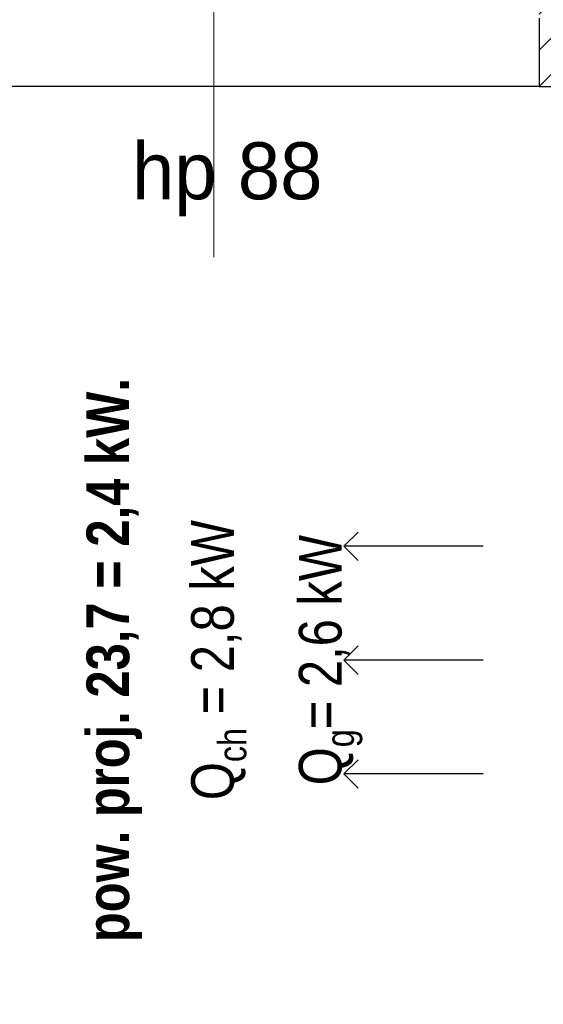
# Model space of a CAD drawing. Header units: millimetres. Extents: x -140780 to 266886, y -104422 to 233759.
# Tile 75 of 104: x 210920 to 211839, y 119533 to 121263. Entities that reach past the tile are written whole.
import ezdxf
from ezdxf.enums import TextEntityAlignment as Align

# ---------------------------------------------------------------- set-up
doc = ezdxf.new("R2010")
doc.units = ezdxf.units.MM
doc.header["$MEASUREMENT"] = 0
for name, color, linetype in [('KR_INW', 7, 'Continuous'), ('NAPIS_SODON', 7, 'Continuous'), ('Okna ArchiCADa', 7, 'Continuous'), ('PRZEBUDOWA_KLIMATYZACJA', 7, 'Continuous'), ('Znaczniki okien ArchiCADa', 7, 'Continuous')]:
    doc.layers.add(name, color=color, linetype=linetype)
for name, color, linetype, lineweight in [('KR_INW_Nr_pióra__101', 252, 'Continuous', 5), ('KR_INW_Nr_pióra__27', 7, 'Continuous', 25), ('NAPIS_SODON_Nr_pióra__121', 255, 'Continuous', 0), ('Okna ArchiCADa_Nr_pióra__27', 7, 'Continuous', 25), ('PRZEBUDOWA_KLIMATYZACJA_Nr_pióra__1', 7, 'Continuous', 13), ('PRZEBUDOWA_KLIMATYZACJA_Nr_pióra__10', 134, 'Continuous', 30), ('STREFA_NOWE_POM_Nr_pióra__121', 255, 'Continuous', 0), ('Znaczniki okien ArchiCADa_Nr_pióra__7', 7, 'Continuous', 13)]:
    doc.layers.add(name, color=color, linetype=linetype, lineweight=lineweight)
for name, color, linetype, lineweight, true_color in [('Okna ArchiCADa_Nr_pióra__61', 7, 'Continuous', 13, 0x6a6a6a), ('Okna ArchiCADa_Nr_pióra__64', 7, 'Continuous', 13, 0x41c341), ('Znaczniki okien ArchiCADa_Nr_pióra__20', 7, 'Continuous', 13, 0xb00000), ('Znaczniki okien ArchiCADa_Nr_pióra__44', 7, 'Continuous', 13, 0x029e21)]:
    doc.layers.add(name, color=color, linetype=linetype, lineweight=lineweight, true_color=true_color)
doc.styles.add('GENERATED_STYLE_1', font='txt')
doc.styles.add('GENERATED_STYLE_2', font='txt')

# ---------------------------------------------------------------- blocks, each defined once
blk = doc.blocks.new('Strop_2', base_point=(188316, 115154.1))
at = {"layer": 'NAPIS_SODON_Nr_pióra__121', "linetype": 'Continuous', "flags": 128}
blk.add_lwpolyline([(188316, 115154.1), (204667.3, 115154.1), (205241.5, 115154.1), (205242.2, 115154.1), (205242.2, 115394.1), (205241.5, 115154.1), (205174.5, 117823.2), (205315.4, 117824.8), (205315.4, 121145.6), (224463.2, 121145.6)], dxfattribs=at)
blk = doc.blocks.new('Okno dwuskrzydłowe 19_3')
at = {"layer": 'Okna ArchiCADa_Nr_pióra__64', "linetype": 'Continuous'}
for p, q in [((-571.3, 230), (571.3, 230)), ((-546.3, 25), (-496.3, 25)), ((-546.3, -25), (-546.3, 25)), ((-496.3, 25), (-50, 25)), ((-496.3, 25), (-496.3, -25)), ((-496.3, 25), (-50, 25)), ((-50, -25), (-50, 25)), ((-50, 25), (0, 25)), ((0, 25), (0, -25)), ((0, 25), (50, 25)), ((0, -25), (0, 25)), ((50, 25), (496.3, 25)), ((50, 25), (50, -25)), ((50, 25), (496.3, 25)), ((496.3, -25), (496.3, 25)), ((496.3, 25), (546.3, 25)), ((546.3, 25), (546.3, -25)), ((-571.3, 0), (-546.3, 0)), ((-571.3, -50), (-571.3, 0)), ((-546.3, 0), (-546.3, -25)), ((-496.3, 0), (-50, 0)), ((50, 0), (496.3, 0)), ((546.3, -25), (546.3, 0)), ((546.3, 0), (571.3, 0)), ((571.3, -50), (571.3, 0)), ((-546.3, -25), (-521.3, -25)), ((-496.3, -25), (-546.3, -25)), ((-521.3, -25), (-521.3, -50)), ((-50, -25), (-496.3, -25)), ((0, -25), (-50, -25)), ((50, -25), (0, -25)), ((496.3, -25), (50, -25)), ((546.3, -25), (496.3, -25)), ((521.3, -50), (521.3, -25)), ((521.3, -25), (546.3, -25)), ((-521.3, -50), (-571.3, -50)), ((-521.3, -50), (-571.3, -50)), ((0, -50), (-521.3, -50)), ((521.3, -50), (0, -50)), ((571.3, -50), (521.3, -50)), ((521.3, -50), (571.3, -50)), ((-521.3, -300), (521.3, -300)), ((-521.3, -300), (-521.3, -330)), ((521.3, -330), (521.3, -300)), ((-521.3, -330), (521.3, -330))]:
    blk.add_line(p, q, dxfattribs=at)
blk = doc.blocks.new('Znacznik O 19')
at = {"layer": 'Znaczniki okien ArchiCADa_Nr_pióra__20', "linetype": 'Continuous'}
blk.add_line((0, 350), (0, -830), dxfattribs=at)
at = {"layer": 'Znaczniki okien ArchiCADa_Nr_pióra__44', "linetype": 'Continuous'}
for start, end in [(0, 180), (180, 0)]:
    blk.add_arc((0, 500), 150, start, end, dxfattribs=at)
at = {"layer": 'Znaczniki okien ArchiCADa_Nr_pióra__7', "style": 'GENERATED_STYLE_1'}
for tag, p in [('AC_MarkerText_2', (-17.6, 138.6)), ('AC_MarkerText_3', (182.4, 138.7))]:
    blk.add_attdef(tag, text='', height=100, rotation=90, dxfattribs=at).set_placement(p, align=Align.BOTTOM_LEFT)
for tag, p in [('AC_WIDO_ID', (-109.2, 448.3)), ('AC_MarkerText_4', (-144, -758))]:
    blk.add_attdef(tag, text='', height=100, dxfattribs=at).set_placement(p, align=Align.BOTTOM_LEFT)
blk = doc.blocks.new('Wnęka sklepiona płasko 19_4')
at = {"layer": 'Okna ArchiCADa_Nr_pióra__27', "linetype": 'Continuous'}
for p, q in [((1281.3, 250), (-1281.3, 250)), ((1281.3, 130), (1281.3, 250))]:
    blk.add_line(p, q, dxfattribs=at)
at = {"layer": 'Okna ArchiCADa_Nr_pióra__61', "linetype": 'Continuous'}
blk.add_line((-1281.3, 250), (1281.3, 250), dxfattribs=at)
blk = doc.blocks.new('Ściana_1', base_point=(179075.1, 121675.6))
at = {"layer": 'KR_INW_Nr_pióra__101', "linetype": 'Continuous'}
h = blk.add_hatch(dxfattribs=at)
h.set_pattern_fill('Cegła_licówka', color=256, style=0, pattern_type=2)
h.set_pattern_definition([(45, (0, 0), (-31.819804, 31.819804), [])])
h.paths.add_polyline_path([(211832.2, 121525.6), (211832.2, 121425.6), (211832.2, 121375.6), (211832.2, 121145.6), (213378.3, 121145.6), (213378.3, 121375.6), (213378.3, 121425.6), (213378.3, 121525.6)])
at = {"layer": 'KR_INW_Nr_pióra__27', "linetype": 'Continuous', "flags": 128}
blk.add_lwpolyline([(211832.2, 121145.6), (213378.3, 121145.6)], dxfattribs=at)
at = {"layer": 'Okna ArchiCADa', "color": 251, "linetype": 'Continuous', "lineweight": 13, "true_color": 0x6a6a6a, "xscale": -1, "zscale": 1000, "rotation": 180}
blk.add_blockref('Wnęka sklepiona płasko 19_4', (210550.9, 121395.6), dxfattribs=at)
at = {"layer": 'Okna ArchiCADa_Nr_pióra__64', "linetype": 'Continuous', "xscale": -1, "zscale": 1000, "rotation": 180}
blk.add_blockref('Okno dwuskrzydłowe 19_3', (211260.8, 121375.6), dxfattribs=at)
at = {"layer": 'Znaczniki okien ArchiCADa', "color": 14, "lineweight": 13, "true_color": 0xb00000}
ref = blk.add_blockref('Znacznik O 19', (211260.8, 121675.6), dxfattribs=at)
ref.add_attrib('AC_MarkerText_2', '114', dxfattribs={"layer": 'Znaczniki okien ArchiCADa_Nr_pióra__7', "color": 7, "height": 100, "rotation": 90, "style": 'GENERATED_STYLE_1'}).set_placement((211243.2, 121816), align=Align.BOTTOM_LEFT)
ref.add_attrib('AC_MarkerText_3', '150', dxfattribs={"layer": 'Znaczniki okien ArchiCADa_Nr_pióra__7', "color": 7, "height": 100, "rotation": 90, "style": 'GENERATED_STYLE_1'}).set_placement((211443.2, 121814.3), align=Align.BOTTOM_LEFT)
ref.add_attrib('AC_MarkerText_4', 'hp 88', dxfattribs={"layer": 'Znaczniki okien ArchiCADa_Nr_pióra__7', "color": 7, "height": 100, "style": 'GENERATED_STYLE_1'}).set_placement((211116.8, 120917.6), align=Align.BOTTOM_LEFT)
ref.add_attrib('AC_WIDO_ID', 'On1', dxfattribs={"layer": 'Znaczniki okien ArchiCADa_Nr_pióra__7', "color": 7, "height": 100, "style": 'GENERATED_STYLE_1'}).set_placement((211151.7, 122123.9), align=Align.BOTTOM_LEFT)
blk = doc.blocks.new('Linia_10', base_point=(211733.7, 120338))
at = {"layer": 'PRZEBUDOWA_KLIMATYZACJA_Nr_pióra__10', "linetype": 'Continuous'}
for p, q in [((211489.1, 120338), (211514.1, 120363)), ((211733.7, 120338), (211489.1, 120338)), ((211489.1, 120338), (211514.1, 120313))]:
    blk.add_line(p, q, dxfattribs=at)
blk = doc.blocks.new('Linia_11', base_point=(211733.7, 120138))
at = {"layer": 'PRZEBUDOWA_KLIMATYZACJA_Nr_pióra__10', "linetype": 'Continuous'}
for p, q in [((211489.1, 120138), (211514.1, 120163)), ((211733.7, 120138), (211489.1, 120138)), ((211489.1, 120138), (211514.1, 120113))]:
    blk.add_line(p, q, dxfattribs=at)
blk = doc.blocks.new('Linia_12', base_point=(211733.7, 119938))
at = {"layer": 'PRZEBUDOWA_KLIMATYZACJA_Nr_pióra__10', "linetype": 'Continuous'}
for p, q in [((211489.1, 119938), (211514.1, 119963)), ((211733.7, 119938), (211489.1, 119938)), ((211489.1, 119938), (211514.1, 119913))]:
    blk.add_line(p, q, dxfattribs=at)

msp = doc.modelspace()

# ---------------------------------------------------------------- linework, layer by layer
at = {"layer": 'STREFA_NOWE_POM_Nr_pióra__121', "linetype": 'Continuous', "flags": 128}
msp.add_lwpolyline([(207849, 121145.6), (207797.8, 116236.5), (208691.7, 116252), (208697.2, 115577.1), (209091.2, 115577.1), (209976.4, 115577.1), (211746.9, 115577.1), (211743.7, 115852.7), (212106.6, 115831.2), (212196.5, 115829), (212196.5, 121145.6), (209091.2, 121145.6), (208837, 121145.6)], close=True, dxfattribs=at)

# ---------------------------------------------------------------- block references
at = {"layer": 'KR_INW'}
msp.add_blockref('Ściana_1', (179075.1, 121675.6), dxfattribs=at)
at = {"layer": 'NAPIS_SODON', "color": 255, "linetype": 'Continuous', "lineweight": 0}
msp.add_blockref('Strop_2', (188316, 115154.1), dxfattribs=at)
at = {"layer": 'PRZEBUDOWA_KLIMATYZACJA', "color": 134, "linetype": 'Continuous', "lineweight": 30}
for name, p in [('Linia_10', (211733.7, 120338)), ('Linia_11', (211733.7, 120138)), ('Linia_12', (211733.7, 119938))]:
    msp.add_blockref(name, p, dxfattribs=at)

# ---------------------------------------------------------------- texts
at = {"layer": 'PRZEBUDOWA_KLIMATYZACJA_Nr_pióra__1', "linetype": 'Continuous', "insert": (211036.9, 120138), "char_height": 75, "attachment_point": 2, "rotation": 90, "style": 'GENERATED_STYLE_2'}
msp.add_mtext('\\A1;{\\fArial Narrow|b1|i0|c238|p34;pow. proj. 23,7 = 2,4 kW.}', dxfattribs=at)
at = {"layer": 'PRZEBUDOWA_KLIMATYZACJA_Nr_pióra__1', "linetype": 'Continuous', "insert": (211198.9, 120138), "char_height": 75, "width": 1205.793, "attachment_point": 2, "rotation": 90, "line_spacing_factor": 1.33835, "style": 'GENERATED_STYLE_1'}
msp.add_mtext('\\A1;{\\fArial Narrow|b0|i0|c238|p34;Q\\fArial Narrow|b0|i0|c238|p34;\\A1{\\H.66x;\\S ^ ch;}\\fArial Narrow|b0|i0|c238|p34; = 2,8 kW\\P\\fArial Narrow|b0|i0|c238|p34;Q\\fArial Narrow|b0|i0|c238|p34;\\A1{\\H.66x;\\S ^ g;}\\fArial Narrow|b0|i0|c238|p34;= 2,6 kW}', dxfattribs=at)

doc.saveas('drawing.dxf')
